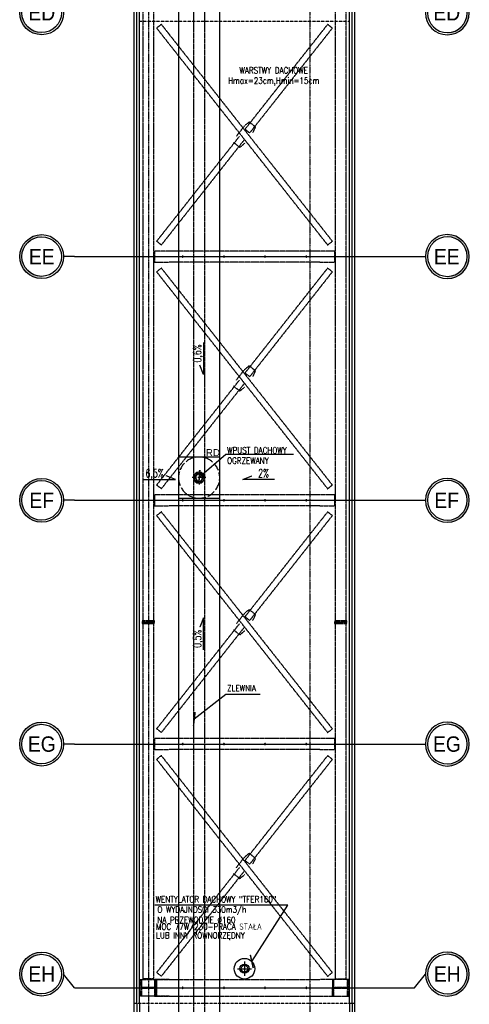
# Model space of a CAD drawing. Extents: x -7228 to 74941, y -112898 to 85621.
# Tile 8 of 256: x 51350 to 52005, y -104977 to -103543. Entities that reach past the tile are written whole.
import ezdxf
from ezdxf.enums import TextEntityAlignment as Align

# ---------------------------------------------------------------- set-up
doc = ezdxf.new("R2010")
doc.units = 0
for name, pattern in [('ACAD_ISO02W100', [15, 12, -3]), ('ACAD_ISO10W100', [18.5, 12, -3, 0.5, -3]), ('CENTER', [2, 1.25, -0.25, 0.25, -0.25]), ('DASHED', [0.75, 0.5, -0.25])]:
    doc.linetypes.add(name, pattern=pattern)
doc.layers.get('0').update_dxf_attribs({"color": 101, "linetype": 'CONTINUOUS'})
for name, color, linetype in [('Det-metal', 141, 'CONTINUOUS'), ('Ins-went', 141, 'CONTINUOUS'), ('Ins-wod', 4, 'CONTINUOUS'), ('Opis-spadki', 61, 'CONTINUOUS'), ('Os-osie', 14, 'CENTER'), ('Os-osie glowne', 1, 'CENTER'), ('Os-osie-opis', 16, 'CONTINUOUS'), ('Sc-systemowe', 150, 'CONTINUOUS'), ('Sch-opis', 51, 'CONTINUOUS'), ('W-idok', 8, 'CONTINUOUS')]:
    doc.layers.add(name, color=color, linetype=linetype)
doc.styles.add('dwg_opis duży', font='ARIAL.TTF', dxfattribs={"width": 0.9})
doc.styles.add('ROMANS', font='romans', dxfattribs={"width": 0.85})
doc.styles.add('TYTUL2', font='ARIAL.TTF')
doc.dimstyles.new('CHMIELNA', dxfattribs={"dimscale": 3.5, "dimtxt": 4, "dimasz": 1.5, "dimexe": 3, "dimexo": 0, "dimgap": 1, "dimtad": 1, "dimdec": 1, "dimrnd": 0.5, "dimzin": 12, "dimdsep": 46, "dimtxsty": 'ROMANS', "dimblk": 'DIMTICK', "dimcen": 0.09, "dimse1": 1, "dimse2": 1, "dimclrd": 143, "dimclrt": 53, "dimadec": 0, "dimazin": 0, "dimtfac": 1, "dimtdec": 1, "dimtix": 1, "dimtmove": 2, "dimatfit": 2, "dimldrblk": 'ARCHTICK', "dimfxl": 0, "dimtolj": 1, "dimtzin": 0, "dimarcsym": 0})

# ---------------------------------------------------------------- blocks, each defined once
blk = doc.blocks.new('DIMTICK')
for p, q in [((-1, 0), (1, 0)), ((0, 1), (0, -1))]:
    blk.add_line(p, q)
at = {"const_width": 0.141}
blk.add_lwpolyline([(0.71, 0.71), (-0.71, -0.71)], dxfattribs=at)
blk = doc.blocks.new('_kgjdskfgjkfh')
at = {"linetype": 'ACAD_ISO10W100'}
for p, q in [((10, 0), (-10, 0)), ((0, 10), (0, -10))]:
    blk.add_line(p, q, dxfattribs=at)
at = {"linetype": 'Continuous', "ltscale": 7}
for p, q in [((-8, 0), (-5, 0)), ((-7.6, 2.5), (-4.8, 1.5)), ((-6.5, 4.7), (-4, 2.9)), ((-4.7, 6.5), (-2.9, 4)), ((-2.5, 7.6), (-1.5, 4.8)), ((0, 8), (0, 5)), ((2.5, 7.6), (1.5, 4.8)), ((4.7, 6.5), (2.9, 4)), ((6.5, 4.7), (4, 2.9)), ((7.6, 2.5), (4.8, 1.5)), ((8, 0), (5, 0)), ((-7.6, -2.5), (-4.8, -1.5)), ((-6.5, -4.7), (-4, -2.9)), ((-4.7, -6.5), (-2.9, -4)), ((-2.5, -7.6), (-1.5, -4.8)), ((0, -8), (0, -5)), ((2.5, -7.6), (1.5, -4.8)), ((4.7, -6.5), (2.9, -4)), ((6.5, -4.7), (4, -2.9)), ((7.6, -2.5), (4.8, -1.5))]:
    blk.add_line(p, q, dxfattribs=at)
at = {"linetype": 'ACAD_ISO02W100'}
blk.add_circle((0, 0), 30, dxfattribs=at)
at = {"linetype": 'Continuous', "ltscale": 7}
for radius in [8, 5]:
    blk.add_circle((0, 0), radius, dxfattribs=at)
blk = doc.blocks.new('_opis_osi')
blk.add_hatch(color=256).paths.add_polyline_path([(32, -32), (28.8, -32, -1), (-28.8, -32), (-32, -32, 1)])
for radius in [32, 28.8]:
    blk.add_circle((0, -32), radius)
at = {"style": 'dwg_opis duży', "width": 0.9}
blk.add_attdef('AXNAMEV', text='', height=22.4, rotation=90, dxfattribs=at).set_placement((0, -32), align=Align.MIDDLE_CENTER)
blk = doc.blocks.new('SPADKI')
at = {"ltscale": 25}
blk.add_lwpolyline([(0, 0), (0, -70), (-8, -50), (-8, -50)], dxfattribs=at)
at = {"ltscale": 25, "style": 'ROMANS', "width": 0.7}
blk.add_attdef('SP%', text='', height=18, rotation=90, dxfattribs=at).set_placement((-4.9, -24), align=Align.CENTER)

msp = doc.modelspace()

# ---------------------------------------------------------------- linework, layer by layer
at = {"layer": 'Det-metal', "linetype": 'DASHED', "ltscale": 0.5}
for p, q in [((51529.547, -102647.1), (51529.547, -104418.1)), ((51545.547, -104418.1), (51545.547, -102647.1)), ((51809.547, -102647.1), (51809.547, -104418.1)), ((51825.547, -104418.1), (51825.547, -102647.1)), ((51556.469, -103549.412), (51549.489, -103554.918)), ((51549.489, -103554.917), (51567.547, -103577.813)), ((51567.547, -103563.458), (51556.469, -103549.412)), ((51798.626, -103549.412), (51787.547, -103563.458)), ((51787.547, -103577.813), (51805.606, -103554.918)), ((51805.606, -103554.918), (51798.713, -103549.481)), ((51787.547, -103842.387), (51567.547, -103563.458)), ((51787.547, -103563.458), (51678.167, -103702.137)), ((51567.547, -103577.813), (51787.547, -103856.742)), ((51685.147, -103707.643), (51787.547, -103577.813)), ((51677.233, -103697.58), (51665.299, -103712.711)), ((51684.377, -103691.752), (51677.233, -103697.58)), ((51685.147, -103707.643), (51678.167, -103702.137)), ((51693.799, -103699.184), (51684.377, -103691.752)), ((51689.796, -103707.489), (51693.799, -103699.184)), ((51669.948, -103712.557), (51567.547, -103842.387)), ((51567.547, -103856.742), (51676.928, -103718.063)), ((51661.296, -103721.016), (51670.718, -103728.448)), ((51670.718, -103728.448), (51677.862, -103722.62)), ((51567.547, -103842.387), (51549.489, -103865.282)), ((51805.606, -103865.282), (51787.547, -103842.387)), ((51556.469, -103870.788), (51567.547, -103856.742)), ((51787.547, -103856.742), (51798.626, -103870.788)), ((51556.469, -103870.788), (51549.489, -103865.282)), ((51798.626, -103870.788), (51805.606, -103865.282)), ((51567.547, -103879.6), (51546.547, -103879.6)), ((51546.547, -103879.6), (51546.547, -103895.6)), ((51787.547, -103879.6), (51567.547, -103879.6)), ((51586.768, -103887.422), (51586.747, -103887.6)), ((51586.747, -103887.6), (51586.768, -103887.778)), ((51586.827, -103887.253), (51586.768, -103887.422)), ((51586.768, -103887.778), (51586.827, -103887.947)), ((51586.922, -103887.101), (51586.827, -103887.253)), ((51586.827, -103887.947), (51586.922, -103888.099)), ((51587.049, -103886.974), (51586.922, -103887.101)), ((51586.922, -103888.099), (51587.049, -103888.225)), ((51587.2, -103886.879), (51587.049, -103886.974)), ((51587.049, -103888.225), (51587.2, -103888.321)), ((51587.369, -103886.82), (51587.2, -103886.879)), ((51587.2, -103888.321), (51587.369, -103888.38)), ((51587.547, -103886.8), (51587.369, -103886.82)), ((51587.369, -103888.38), (51587.547, -103888.4)), ((51587.725, -103886.82), (51587.547, -103886.8)), ((51587.547, -103888.4), (51587.725, -103888.38)), ((51587.895, -103886.879), (51587.725, -103886.82)), ((51587.725, -103888.38), (51587.895, -103888.321)), ((51588.046, -103886.974), (51587.895, -103886.879)), ((51587.895, -103888.321), (51588.046, -103888.225)), ((51588.173, -103887.101), (51588.046, -103886.974)), ((51588.046, -103888.225), (51588.173, -103888.099)), ((51588.268, -103887.253), (51588.173, -103887.101)), ((51588.173, -103888.099), (51588.268, -103887.947)), ((51588.327, -103887.422), (51588.268, -103887.253)), ((51588.268, -103887.947), (51588.327, -103887.778)), ((51588.347, -103887.6), (51588.327, -103887.422)), ((51588.327, -103887.778), (51588.347, -103887.6)), ((51646.768, -103887.422), (51646.747, -103887.6)), ((51646.747, -103887.6), (51646.768, -103887.778)), ((51646.827, -103887.253), (51646.768, -103887.422)), ((51646.768, -103887.778), (51646.827, -103887.947)), ((51646.922, -103887.101), (51646.827, -103887.253)), ((51646.827, -103887.947), (51646.922, -103888.099)), ((51647.049, -103886.974), (51646.922, -103887.101)), ((51646.922, -103888.099), (51647.049, -103888.225)), ((51647.2, -103886.879), (51647.049, -103886.974)), ((51647.049, -103888.225), (51647.2, -103888.321)), ((51647.369, -103886.82), (51647.2, -103886.879)), ((51647.2, -103888.321), (51647.369, -103888.38)), ((51647.547, -103886.8), (51647.369, -103886.82)), ((51647.369, -103888.38), (51647.547, -103888.4)), ((51647.725, -103886.82), (51647.547, -103886.8)), ((51647.547, -103888.4), (51647.725, -103888.38)), ((51647.895, -103886.879), (51647.725, -103886.82)), ((51647.725, -103888.38), (51647.895, -103888.321)), ((51648.046, -103886.974), (51647.895, -103886.879)), ((51647.895, -103888.321), (51648.046, -103888.225)), ((51648.173, -103887.101), (51648.046, -103886.974)), ((51648.046, -103888.225), (51648.173, -103888.099)), ((51648.268, -103887.253), (51648.173, -103887.101)), ((51648.173, -103888.099), (51648.268, -103887.947)), ((51648.327, -103887.422), (51648.268, -103887.253)), ((51648.268, -103887.947), (51648.327, -103887.778)), ((51648.347, -103887.6), (51648.327, -103887.422)), ((51648.327, -103887.778), (51648.347, -103887.6)), ((51706.768, -103887.422), (51706.747, -103887.6)), ((51706.747, -103887.6), (51706.768, -103887.778)), ((51706.827, -103887.253), (51706.768, -103887.422)), ((51706.768, -103887.778), (51706.827, -103887.947)), ((51706.922, -103887.101), (51706.827, -103887.253)), ((51706.827, -103887.947), (51706.922, -103888.099)), ((51707.049, -103886.974), (51706.922, -103887.101)), ((51706.922, -103888.099), (51707.049, -103888.225)), ((51707.2, -103886.879), (51707.049, -103886.974)), ((51707.049, -103888.225), (51707.2, -103888.321)), ((51707.369, -103886.82), (51707.2, -103886.879)), ((51707.2, -103888.321), (51707.369, -103888.38)), ((51707.547, -103886.8), (51707.369, -103886.82)), ((51707.369, -103888.38), (51707.547, -103888.4)), ((51707.725, -103886.82), (51707.547, -103886.8)), ((51707.547, -103888.4), (51707.725, -103888.38)), ((51707.895, -103886.879), (51707.725, -103886.82)), ((51707.725, -103888.38), (51707.895, -103888.321)), ((51708.046, -103886.974), (51707.895, -103886.879)), ((51707.895, -103888.321), (51708.046, -103888.225)), ((51708.173, -103887.101), (51708.046, -103886.974)), ((51708.046, -103888.225), (51708.173, -103888.099)), ((51708.268, -103887.253), (51708.173, -103887.101)), ((51708.173, -103888.099), (51708.268, -103887.947)), ((51708.327, -103887.422), (51708.268, -103887.253)), ((51708.268, -103887.947), (51708.327, -103887.778)), ((51708.347, -103887.6), (51708.327, -103887.422)), ((51708.327, -103887.778), (51708.347, -103887.6)), ((51766.768, -103887.422), (51766.747, -103887.6)), ((51766.747, -103887.6), (51766.768, -103887.778)), ((51766.827, -103887.253), (51766.768, -103887.422)), ((51766.768, -103887.778), (51766.827, -103887.947)), ((51766.922, -103887.101), (51766.827, -103887.253)), ((51766.827, -103887.947), (51766.922, -103888.099)), ((51767.049, -103886.974), (51766.922, -103887.101)), ((51766.922, -103888.099), (51767.049, -103888.225)), ((51767.2, -103886.879), (51767.049, -103886.974)), ((51767.049, -103888.225), (51767.2, -103888.321)), ((51767.369, -103886.82), (51767.2, -103886.879)), ((51767.2, -103888.321), (51767.369, -103888.38)), ((51767.547, -103886.8), (51767.369, -103886.82)), ((51767.369, -103888.38), (51767.547, -103888.4)), ((51767.725, -103886.82), (51767.547, -103886.8)), ((51767.547, -103888.4), (51767.725, -103888.38)), ((51767.895, -103886.879), (51767.725, -103886.82)), ((51767.725, -103888.38), (51767.895, -103888.321)), ((51768.046, -103886.974), (51767.895, -103886.879)), ((51767.895, -103888.321), (51768.046, -103888.225)), ((51768.173, -103887.101), (51768.046, -103886.974)), ((51768.046, -103888.225), (51768.173, -103888.099)), ((51768.268, -103887.253), (51768.173, -103887.101)), ((51768.173, -103888.099), (51768.268, -103887.947)), ((51768.327, -103887.422), (51768.268, -103887.253)), ((51768.268, -103887.947), (51768.327, -103887.778)), ((51768.347, -103887.6), (51768.327, -103887.422)), ((51768.327, -103887.778), (51768.347, -103887.6)), ((51808.547, -103879.6), (51787.547, -103879.6)), ((51808.547, -103879.6), (51808.547, -103895.6)), ((51546.547, -103895.6), (51567.547, -103895.6)), ((51556.469, -103904.412), (51549.489, -103909.917)), ((51567.547, -103918.458), (51556.469, -103904.412)), ((51787.547, -103895.6), (51567.547, -103895.6)), ((51787.547, -103895.6), (51808.547, -103895.6)), ((51798.626, -103904.412), (51787.547, -103918.458)), ((51805.606, -103909.917), (51798.713, -103904.481)), ((51549.489, -103909.917), (51567.547, -103932.813)), ((51787.547, -104197.386), (51567.547, -103918.458)), ((51787.547, -103918.458), (51678.167, -104057.137)), ((51787.547, -103932.813), (51805.606, -103909.917)), ((51567.547, -103932.813), (51787.547, -104211.742)), ((51685.147, -104062.643), (51787.547, -103932.813)), ((51684.377, -104046.752), (51677.233, -104052.58)), ((51693.799, -104054.184), (51684.377, -104046.752)), ((51677.233, -104052.58), (51665.299, -104067.711)), ((51685.147, -104062.643), (51678.167, -104057.137)), ((51689.796, -104062.489), (51693.799, -104054.184)), ((51669.948, -104067.557), (51567.547, -104197.386)), ((51567.547, -104211.742), (51676.928, -104073.063)), ((51661.296, -104076.016), (51670.718, -104083.448)), ((51670.718, -104083.448), (51677.862, -104077.62)), ((51567.547, -104197.386), (51549.489, -104220.282)), ((51805.606, -104220.282), (51787.547, -104197.386)), ((51556.469, -104225.788), (51549.489, -104220.282)), ((51556.469, -104225.788), (51567.547, -104211.742)), ((51787.547, -104211.742), (51798.626, -104225.788)), ((51798.626, -104225.788), (51805.606, -104220.282)), ((51567.547, -104234.6), (51546.547, -104234.6)), ((51546.547, -104234.6), (51546.547, -104250.6)), ((51787.547, -104234.6), (51567.547, -104234.6)), ((51808.547, -104234.6), (51787.547, -104234.6)), ((51808.547, -104234.6), (51808.547, -104250.6)), ((51586.768, -104242.422), (51586.747, -104242.6)), ((51586.747, -104242.6), (51586.768, -104242.778)), ((51586.827, -104242.253), (51586.768, -104242.422)), ((51586.768, -104242.778), (51586.827, -104242.947)), ((51586.922, -104242.101), (51586.827, -104242.253)), ((51586.827, -104242.947), (51586.922, -104243.099)), ((51587.049, -104241.974), (51586.922, -104242.101)), ((51586.922, -104243.099), (51587.049, -104243.225)), ((51587.2, -104241.879), (51587.049, -104241.974)), ((51587.049, -104243.225), (51587.2, -104243.321)), ((51587.369, -104241.82), (51587.2, -104241.879)), ((51587.2, -104243.321), (51587.369, -104243.38)), ((51587.547, -104241.8), (51587.369, -104241.82)), ((51587.369, -104243.38), (51587.547, -104243.4)), ((51587.725, -104241.82), (51587.547, -104241.8)), ((51587.547, -104243.4), (51587.725, -104243.38)), ((51587.895, -104241.879), (51587.725, -104241.82)), ((51587.725, -104243.38), (51587.895, -104243.321)), ((51588.046, -104241.974), (51587.895, -104241.879)), ((51587.895, -104243.321), (51588.046, -104243.225)), ((51588.173, -104242.101), (51588.046, -104241.974)), ((51588.046, -104243.225), (51588.173, -104243.099)), ((51588.268, -104242.253), (51588.173, -104242.101)), ((51588.173, -104243.099), (51588.268, -104242.947)), ((51588.327, -104242.422), (51588.268, -104242.253)), ((51588.268, -104242.947), (51588.327, -104242.778)), ((51588.347, -104242.6), (51588.327, -104242.422)), ((51588.327, -104242.778), (51588.347, -104242.6)), ((51646.768, -104242.422), (51646.747, -104242.6)), ((51646.747, -104242.6), (51646.768, -104242.778)), ((51646.827, -104242.253), (51646.768, -104242.422)), ((51646.768, -104242.778), (51646.827, -104242.947)), ((51646.922, -104242.101), (51646.827, -104242.253)), ((51646.827, -104242.947), (51646.922, -104243.099)), ((51647.049, -104241.974), (51646.922, -104242.101)), ((51646.922, -104243.099), (51647.049, -104243.225)), ((51647.2, -104241.879), (51647.049, -104241.974)), ((51647.049, -104243.225), (51647.2, -104243.321)), ((51647.369, -104241.82), (51647.2, -104241.879)), ((51647.2, -104243.321), (51647.369, -104243.38)), ((51647.547, -104241.8), (51647.369, -104241.82)), ((51647.369, -104243.38), (51647.547, -104243.4)), ((51647.725, -104241.82), (51647.547, -104241.8)), ((51647.547, -104243.4), (51647.725, -104243.38)), ((51647.895, -104241.879), (51647.725, -104241.82)), ((51647.725, -104243.38), (51647.895, -104243.321)), ((51648.046, -104241.974), (51647.895, -104241.879)), ((51647.895, -104243.321), (51648.046, -104243.225)), ((51648.173, -104242.101), (51648.046, -104241.974)), ((51648.046, -104243.225), (51648.173, -104243.099)), ((51648.268, -104242.253), (51648.173, -104242.101)), ((51648.173, -104243.099), (51648.268, -104242.947)), ((51648.327, -104242.422), (51648.268, -104242.253)), ((51648.268, -104242.947), (51648.327, -104242.778)), ((51648.347, -104242.6), (51648.327, -104242.422)), ((51648.327, -104242.778), (51648.347, -104242.6)), ((51706.768, -104242.422), (51706.747, -104242.6)), ((51706.747, -104242.6), (51706.768, -104242.778)), ((51706.827, -104242.253), (51706.768, -104242.422)), ((51706.768, -104242.778), (51706.827, -104242.947)), ((51706.922, -104242.101), (51706.827, -104242.253)), ((51706.827, -104242.947), (51706.922, -104243.099)), ((51707.049, -104241.974), (51706.922, -104242.101)), ((51706.922, -104243.099), (51707.049, -104243.225)), ((51707.2, -104241.879), (51707.049, -104241.974)), ((51707.049, -104243.225), (51707.2, -104243.321)), ((51707.369, -104241.82), (51707.2, -104241.879)), ((51707.2, -104243.321), (51707.369, -104243.38)), ((51707.547, -104241.8), (51707.369, -104241.82)), ((51707.369, -104243.38), (51707.547, -104243.4)), ((51707.725, -104241.82), (51707.547, -104241.8)), ((51707.547, -104243.4), (51707.725, -104243.38)), ((51707.895, -104241.879), (51707.725, -104241.82)), ((51707.725, -104243.38), (51707.895, -104243.321)), ((51708.046, -104241.974), (51707.895, -104241.879)), ((51707.895, -104243.321), (51708.046, -104243.225)), ((51708.173, -104242.101), (51708.046, -104241.974)), ((51708.046, -104243.225), (51708.173, -104243.099)), ((51708.268, -104242.253), (51708.173, -104242.101)), ((51708.173, -104243.099), (51708.268, -104242.947)), ((51708.327, -104242.422), (51708.268, -104242.253)), ((51708.268, -104242.947), (51708.327, -104242.778)), ((51708.347, -104242.6), (51708.327, -104242.422)), ((51708.327, -104242.778), (51708.347, -104242.6)), ((51766.768, -104242.422), (51766.747, -104242.6)), ((51766.747, -104242.6), (51766.768, -104242.778)), ((51766.827, -104242.253), (51766.768, -104242.422)), ((51766.768, -104242.778), (51766.827, -104242.947)), ((51766.922, -104242.101), (51766.827, -104242.253)), ((51766.827, -104242.947), (51766.922, -104243.099)), ((51767.049, -104241.974), (51766.922, -104242.101)), ((51766.922, -104243.099), (51767.049, -104243.225)), ((51767.2, -104241.879), (51767.049, -104241.974)), ((51767.049, -104243.225), (51767.2, -104243.321)), ((51767.369, -104241.82), (51767.2, -104241.879)), ((51767.2, -104243.321), (51767.369, -104243.38)), ((51767.547, -104241.8), (51767.369, -104241.82)), ((51767.369, -104243.38), (51767.547, -104243.4)), ((51767.725, -104241.82), (51767.547, -104241.8)), ((51767.547, -104243.4), (51767.725, -104243.38)), ((51767.895, -104241.879), (51767.725, -104241.82)), ((51767.725, -104243.38), (51767.895, -104243.321)), ((51768.046, -104241.974), (51767.895, -104241.879)), ((51767.895, -104243.321), (51768.046, -104243.225)), ((51768.173, -104242.101), (51768.046, -104241.974)), ((51768.046, -104243.225), (51768.173, -104243.099)), ((51768.268, -104242.253), (51768.173, -104242.101)), ((51768.173, -104243.099), (51768.268, -104242.947)), ((51768.327, -104242.422), (51768.268, -104242.253)), ((51768.268, -104242.947), (51768.327, -104242.778)), ((51768.347, -104242.6), (51768.327, -104242.422)), ((51768.327, -104242.778), (51768.347, -104242.6)), ((51546.547, -104250.6), (51567.547, -104250.6)), ((51556.469, -104259.412), (51549.489, -104264.918)), ((51567.547, -104273.458), (51556.469, -104259.412)), ((51787.547, -104250.6), (51567.547, -104250.6)), ((51787.547, -104250.6), (51808.547, -104250.6)), ((51798.626, -104259.412), (51787.547, -104273.458)), ((51805.606, -104264.918), (51798.713, -104259.481)), ((51549.489, -104264.917), (51567.547, -104287.813)), ((51787.547, -104552.387), (51567.547, -104273.458)), ((51787.547, -104273.458), (51678.167, -104412.137)), ((51787.547, -104287.813), (51805.606, -104264.918)), ((51567.547, -104287.813), (51787.547, -104566.742)), ((51685.147, -104417.643), (51787.547, -104287.813)), ((51684.377, -104401.752), (51677.233, -104407.58)), ((51693.799, -104409.184), (51684.377, -104401.752)), ((51528.547, -104418.1), (51528.547, -104420.1)), ((51546.547, -104418.1), (51528.547, -104418.1)), ((51528.547, -104420.1), (51546.547, -104420.1)), ((51528.547, -104420.1), (51528.547, -104422.1)), ((51546.547, -104420.1), (51528.547, -104420.1)), ((51546.547, -104420.1), (51546.547, -104418.1)), ((51546.547, -104422.1), (51546.547, -104420.1)), ((51677.233, -104407.58), (51665.299, -104422.711)), ((51685.147, -104417.643), (51678.167, -104412.137)), ((51689.796, -104417.489), (51693.799, -104409.184)), ((51826.547, -104418.1), (51808.547, -104418.1)), ((51808.547, -104418.1), (51808.547, -104420.1)), ((51808.547, -104420.1), (51826.547, -104420.1)), ((51808.547, -104420.1), (51808.547, -104422.1)), ((51826.547, -104420.1), (51808.547, -104420.1)), ((51826.547, -104420.1), (51826.547, -104418.1)), ((51826.547, -104422.1), (51826.547, -104420.1)), ((51528.547, -104422.1), (51546.547, -104422.1)), ((51529.547, -104422.1), (51529.547, -104939.6)), ((51545.547, -104939.6), (51545.547, -104422.1)), ((51669.948, -104422.557), (51567.547, -104552.387)), ((51567.547, -104566.742), (51676.928, -104428.063)), ((51661.296, -104431.016), (51670.718, -104438.448)), ((51670.718, -104438.448), (51677.862, -104432.62)), ((51808.547, -104422.1), (51826.547, -104422.1)), ((51809.547, -104422.1), (51809.547, -104939.6)), ((51825.547, -104939.6), (51825.547, -104422.1)), ((51567.547, -104552.387), (51549.489, -104575.282)), ((51805.606, -104575.282), (51787.547, -104552.387)), ((51556.469, -104580.788), (51549.489, -104575.282)), ((51556.469, -104580.788), (51567.547, -104566.742)), ((51787.547, -104566.742), (51798.626, -104580.788)), ((51798.626, -104580.788), (51805.606, -104575.282)), ((51567.547, -104589.6), (51546.547, -104589.6)), ((51546.547, -104589.6), (51546.547, -104605.6)), ((51787.547, -104589.6), (51567.547, -104589.6)), ((51808.547, -104589.6), (51787.547, -104589.6)), ((51808.547, -104589.6), (51808.547, -104605.6)), ((51546.547, -104605.6), (51567.547, -104605.6)), ((51787.547, -104605.6), (51567.547, -104605.6)), ((51586.768, -104597.422), (51586.747, -104597.6)), ((51586.747, -104597.6), (51586.768, -104597.778)), ((51586.827, -104597.253), (51586.768, -104597.422)), ((51586.768, -104597.778), (51586.827, -104597.947)), ((51586.922, -104597.101), (51586.827, -104597.253)), ((51586.827, -104597.947), (51586.922, -104598.099)), ((51587.049, -104596.975), (51586.922, -104597.101)), ((51586.922, -104598.099), (51587.049, -104598.225)), ((51587.2, -104596.879), (51587.049, -104596.975)), ((51587.049, -104598.225), (51587.2, -104598.321)), ((51587.369, -104596.82), (51587.2, -104596.879)), ((51587.2, -104598.321), (51587.369, -104598.38)), ((51587.547, -104596.8), (51587.369, -104596.82)), ((51587.369, -104598.38), (51587.547, -104598.4)), ((51587.725, -104596.82), (51587.547, -104596.8)), ((51587.547, -104598.4), (51587.725, -104598.38)), ((51587.895, -104596.879), (51587.725, -104596.82)), ((51587.725, -104598.38), (51587.895, -104598.321)), ((51588.046, -104596.975), (51587.895, -104596.879)), ((51587.895, -104598.321), (51588.046, -104598.225)), ((51588.173, -104597.101), (51588.046, -104596.975)), ((51588.046, -104598.225), (51588.173, -104598.099)), ((51588.268, -104597.253), (51588.173, -104597.101)), ((51588.173, -104598.099), (51588.268, -104597.947)), ((51588.327, -104597.422), (51588.268, -104597.253)), ((51588.268, -104597.947), (51588.327, -104597.778)), ((51588.347, -104597.6), (51588.327, -104597.422)), ((51588.327, -104597.778), (51588.347, -104597.6)), ((51646.768, -104597.422), (51646.747, -104597.6)), ((51646.747, -104597.6), (51646.768, -104597.778)), ((51646.827, -104597.253), (51646.768, -104597.422)), ((51646.768, -104597.778), (51646.827, -104597.947)), ((51646.922, -104597.101), (51646.827, -104597.253)), ((51646.827, -104597.947), (51646.922, -104598.099)), ((51647.049, -104596.975), (51646.922, -104597.101)), ((51646.922, -104598.099), (51647.049, -104598.225)), ((51647.2, -104596.879), (51647.049, -104596.975)), ((51647.049, -104598.225), (51647.2, -104598.321)), ((51647.369, -104596.82), (51647.2, -104596.879)), ((51647.2, -104598.321), (51647.369, -104598.38)), ((51647.547, -104596.8), (51647.369, -104596.82)), ((51647.369, -104598.38), (51647.547, -104598.4)), ((51647.725, -104596.82), (51647.547, -104596.8)), ((51647.547, -104598.4), (51647.725, -104598.38)), ((51647.895, -104596.879), (51647.725, -104596.82)), ((51647.725, -104598.38), (51647.895, -104598.321)), ((51648.046, -104596.975), (51647.895, -104596.879)), ((51647.895, -104598.321), (51648.046, -104598.225)), ((51648.173, -104597.101), (51648.046, -104596.975)), ((51648.046, -104598.225), (51648.173, -104598.099)), ((51648.268, -104597.253), (51648.173, -104597.101)), ((51648.173, -104598.099), (51648.268, -104597.947)), ((51648.327, -104597.422), (51648.268, -104597.253)), ((51648.268, -104597.947), (51648.327, -104597.778)), ((51648.347, -104597.6), (51648.327, -104597.422)), ((51648.327, -104597.778), (51648.347, -104597.6)), ((51706.768, -104597.422), (51706.747, -104597.6)), ((51706.747, -104597.6), (51706.768, -104597.778)), ((51706.827, -104597.253), (51706.768, -104597.422)), ((51706.768, -104597.778), (51706.827, -104597.947)), ((51706.922, -104597.101), (51706.827, -104597.253)), ((51706.827, -104597.947), (51706.922, -104598.099)), ((51707.049, -104596.975), (51706.922, -104597.101)), ((51706.922, -104598.099), (51707.049, -104598.225)), ((51707.2, -104596.879), (51707.049, -104596.975)), ((51707.049, -104598.225), (51707.2, -104598.321)), ((51707.369, -104596.82), (51707.2, -104596.879)), ((51707.2, -104598.321), (51707.369, -104598.38)), ((51707.547, -104596.8), (51707.369, -104596.82)), ((51707.369, -104598.38), (51707.547, -104598.4)), ((51707.725, -104596.82), (51707.547, -104596.8)), ((51707.547, -104598.4), (51707.725, -104598.38)), ((51707.895, -104596.879), (51707.725, -104596.82)), ((51707.725, -104598.38), (51707.895, -104598.321)), ((51708.046, -104596.975), (51707.895, -104596.879)), ((51707.895, -104598.321), (51708.046, -104598.225)), ((51708.173, -104597.101), (51708.046, -104596.975)), ((51708.046, -104598.225), (51708.173, -104598.099)), ((51708.268, -104597.253), (51708.173, -104597.101)), ((51708.173, -104598.099), (51708.268, -104597.947)), ((51708.327, -104597.422), (51708.268, -104597.253)), ((51708.268, -104597.947), (51708.327, -104597.778)), ((51708.347, -104597.6), (51708.327, -104597.422)), ((51708.327, -104597.778), (51708.347, -104597.6)), ((51766.768, -104597.422), (51766.747, -104597.6)), ((51766.747, -104597.6), (51766.768, -104597.778)), ((51766.827, -104597.253), (51766.768, -104597.422)), ((51766.768, -104597.778), (51766.827, -104597.947)), ((51766.922, -104597.101), (51766.827, -104597.253)), ((51766.827, -104597.947), (51766.922, -104598.099)), ((51767.049, -104596.975), (51766.922, -104597.101)), ((51766.922, -104598.099), (51767.049, -104598.225)), ((51767.2, -104596.879), (51767.049, -104596.975)), ((51767.049, -104598.225), (51767.2, -104598.321)), ((51767.369, -104596.82), (51767.2, -104596.879)), ((51767.2, -104598.321), (51767.369, -104598.38)), ((51767.547, -104596.8), (51767.369, -104596.82)), ((51767.369, -104598.38), (51767.547, -104598.4)), ((51767.725, -104596.82), (51767.547, -104596.8)), ((51767.547, -104598.4), (51767.725, -104598.38)), ((51767.895, -104596.879), (51767.725, -104596.82)), ((51767.725, -104598.38), (51767.895, -104598.321)), ((51768.046, -104596.975), (51767.895, -104596.879)), ((51767.895, -104598.321), (51768.046, -104598.225)), ((51768.173, -104597.101), (51768.046, -104596.975)), ((51768.046, -104598.225), (51768.173, -104598.099)), ((51768.268, -104597.253), (51768.173, -104597.101)), ((51768.173, -104598.099), (51768.268, -104597.947)), ((51768.327, -104597.422), (51768.268, -104597.253)), ((51768.268, -104597.947), (51768.327, -104597.778)), ((51768.347, -104597.6), (51768.327, -104597.422)), ((51768.327, -104597.778), (51768.347, -104597.6)), ((51787.547, -104605.6), (51808.547, -104605.6)), ((51556.469, -104614.412), (51549.489, -104619.917)), ((51549.489, -104619.917), (51567.547, -104642.813)), ((51567.547, -104628.458), (51556.469, -104614.412)), ((51798.626, -104614.412), (51787.547, -104628.458)), ((51787.547, -104642.813), (51805.606, -104619.918)), ((51805.606, -104619.918), (51798.713, -104614.481)), ((51787.547, -104907.387), (51567.547, -104628.458)), ((51787.547, -104628.458), (51678.167, -104767.137)), ((51567.547, -104642.813), (51787.547, -104921.742)), ((51685.147, -104772.643), (51787.547, -104642.813)), ((51677.233, -104762.58), (51665.299, -104777.711)), ((51684.377, -104756.752), (51677.233, -104762.58)), ((51693.799, -104764.184), (51684.377, -104756.752)), ((51689.796, -104772.489), (51693.799, -104764.184)), ((51669.948, -104777.557), (51567.547, -104907.387)), ((51685.147, -104772.643), (51678.167, -104767.137)), ((51567.547, -104921.742), (51676.928, -104783.063)), ((51661.296, -104786.016), (51670.718, -104793.448)), ((51670.718, -104793.448), (51677.862, -104787.62)), ((51567.547, -104907.387), (51549.489, -104930.282)), ((51805.606, -104930.282), (51787.547, -104907.387)), ((51556.469, -104935.788), (51567.547, -104921.742)), ((51787.547, -104921.742), (51798.626, -104935.788)), ((51556.469, -104935.788), (51549.489, -104930.282)), ((51798.626, -104935.788), (51805.606, -104930.282)), ((51525.547, -104940.6), (51527.247, -104940.6)), ((51525.547, -104964.6), (51525.547, -104940.6)), ((51527.247, -104940.6), (51547.847, -104940.6)), ((51527.247, -104950), (51527.247, -104940.6)), ((51527.247, -104940.6), (51527.247, -104952.1)), ((51527.247, -104952.1), (51547.847, -104952.1)), ((51529.347, -104952.1), (51527.247, -104952.1)), ((51545.747, -104952.1), (51529.347, -104952.1)), ((51545.547, -104939.6), (51529.547, -104939.6)), ((51537.947, -104952.1), (51538.747, -104952.1)), ((51547.847, -104952.1), (51545.747, -104952.1)), ((51567.547, -104940.6), (51546.547, -104940.6)), ((51546.547, -104940.6), (51546.547, -104964.6)), ((51547.847, -104940.6), (51547.847, -104950)), ((51547.847, -104940.6), (51549.547, -104940.6)), ((51547.847, -104952.1), (51547.847, -104940.6)), ((51549.547, -104940.6), (51549.547, -104952.1)), ((51549.547, -104940.6), (51567.547, -104940.6)), ((51549.547, -104940.6), (51549.547, -104964.6)), ((51549.547, -104952.1), (51549.547, -104953.1)), ((51567.547, -104940.6), (51787.547, -104940.6)), ((51586.768, -104952.422), (51586.747, -104952.6)), ((51586.827, -104952.253), (51586.768, -104952.422)), ((51586.922, -104952.101), (51586.827, -104952.253)), ((51587.049, -104951.974), (51586.922, -104952.101)), ((51587.2, -104951.879), (51587.049, -104951.974)), ((51587.369, -104951.82), (51587.2, -104951.879)), ((51587.547, -104951.8), (51587.369, -104951.82)), ((51587.725, -104951.82), (51587.547, -104951.8)), ((51587.895, -104951.879), (51587.725, -104951.82)), ((51588.046, -104951.974), (51587.895, -104951.879)), ((51588.173, -104952.101), (51588.046, -104951.974)), ((51588.268, -104952.253), (51588.173, -104952.101)), ((51588.327, -104952.422), (51588.268, -104952.253)), ((51588.347, -104952.6), (51588.327, -104952.422)), ((51646.768, -104952.422), (51646.747, -104952.6)), ((51646.827, -104952.253), (51646.768, -104952.422)), ((51646.922, -104952.101), (51646.827, -104952.253)), ((51647.049, -104951.974), (51646.922, -104952.101)), ((51647.2, -104951.879), (51647.049, -104951.974)), ((51647.369, -104951.82), (51647.2, -104951.879)), ((51647.547, -104951.8), (51647.369, -104951.82)), ((51647.725, -104951.82), (51647.547, -104951.8)), ((51647.895, -104951.879), (51647.725, -104951.82)), ((51648.046, -104951.974), (51647.895, -104951.879)), ((51648.173, -104952.101), (51648.046, -104951.974)), ((51648.268, -104952.253), (51648.173, -104952.101)), ((51648.327, -104952.422), (51648.268, -104952.253)), ((51648.347, -104952.6), (51648.327, -104952.422)), ((51706.768, -104952.422), (51706.747, -104952.6)), ((51706.827, -104952.253), (51706.768, -104952.422)), ((51706.922, -104952.101), (51706.827, -104952.253)), ((51707.049, -104951.974), (51706.922, -104952.101)), ((51707.2, -104951.879), (51707.049, -104951.974)), ((51707.369, -104951.82), (51707.2, -104951.879)), ((51707.547, -104951.8), (51707.369, -104951.82)), ((51707.725, -104951.82), (51707.547, -104951.8)), ((51707.895, -104951.879), (51707.725, -104951.82)), ((51708.046, -104951.974), (51707.895, -104951.879)), ((51708.173, -104952.101), (51708.046, -104951.974)), ((51708.268, -104952.253), (51708.173, -104952.101)), ((51708.327, -104952.422), (51708.268, -104952.253)), ((51708.347, -104952.6), (51708.327, -104952.422)), ((51766.768, -104952.422), (51766.747, -104952.6)), ((51766.827, -104952.253), (51766.768, -104952.422)), ((51766.922, -104952.101), (51766.827, -104952.253)), ((51767.049, -104951.974), (51766.922, -104952.101)), ((51767.2, -104951.879), (51767.049, -104951.974)), ((51767.369, -104951.82), (51767.2, -104951.879)), ((51767.547, -104951.8), (51767.369, -104951.82)), ((51767.725, -104951.82), (51767.547, -104951.8)), ((51767.895, -104951.879), (51767.725, -104951.82)), ((51768.046, -104951.974), (51767.895, -104951.879)), ((51768.173, -104952.101), (51768.046, -104951.974)), ((51768.268, -104952.253), (51768.173, -104952.101)), ((51768.327, -104952.422), (51768.268, -104952.253)), ((51768.347, -104952.6), (51768.327, -104952.422)), ((51805.547, -104940.6), (51787.547, -104940.6)), ((51805.547, -104940.6), (51805.547, -104952.1)), ((51807.247, -104940.6), (51805.547, -104940.6)), ((51805.547, -104940.6), (51805.547, -104964.6)), ((51805.547, -104952.1), (51805.547, -104953.1)), ((51807.247, -104940.6), (51807.247, -104950)), ((51827.847, -104940.6), (51807.247, -104940.6)), ((51807.247, -104952.1), (51807.247, -104940.6)), ((51827.847, -104952.1), (51807.247, -104952.1)), ((51807.247, -104952.1), (51809.347, -104952.1)), ((51809.347, -104952.1), (51825.747, -104952.1)), ((51809.547, -104939.6), (51825.547, -104939.6)), ((51817.147, -104952.1), (51816.347, -104952.1)), ((51825.747, -104952.1), (51827.847, -104952.1)), ((51827.847, -104950), (51827.847, -104940.6)), ((51827.847, -104940.6), (51827.847, -104952.1)), ((51829.547, -104940.6), (51827.847, -104940.6)), ((51829.547, -104964.6), (51829.547, -104940.6)), ((51527.247, -104964.6), (51525.547, -104964.6)), ((51527.247, -104953.1), (51527.247, -104964.6)), ((51547.847, -104953.1), (51527.247, -104953.1)), ((51527.247, -104953.1), (51529.347, -104953.1)), ((51527.247, -104964.6), (51527.247, -104955.2)), ((51547.847, -104964.6), (51527.247, -104964.6)), ((51529.347, -104953.1), (51545.747, -104953.1)), ((51545.747, -104953.1), (51547.847, -104953.1)), ((51546.547, -104964.6), (51567.547, -104964.6)), ((51547.847, -104964.6), (51547.847, -104953.1)), ((51547.847, -104955.2), (51547.847, -104964.6)), ((51549.547, -104964.6), (51547.847, -104964.6)), ((51549.547, -104964.6), (51549.547, -104953.1)), ((51567.547, -104964.6), (51549.547, -104964.6)), ((51567.547, -104964.6), (51787.547, -104964.6)), ((51586.747, -104952.6), (51586.768, -104952.778)), ((51586.768, -104952.778), (51586.827, -104952.947)), ((51586.827, -104952.947), (51586.922, -104953.099)), ((51586.922, -104953.099), (51587.049, -104953.225)), ((51587.049, -104953.225), (51587.2, -104953.321)), ((51587.2, -104953.321), (51587.369, -104953.38)), ((51587.369, -104953.38), (51587.547, -104953.4)), ((51587.547, -104953.4), (51587.725, -104953.38)), ((51587.725, -104953.38), (51587.895, -104953.321)), ((51587.895, -104953.321), (51588.046, -104953.225)), ((51588.046, -104953.225), (51588.173, -104953.099)), ((51588.173, -104953.099), (51588.268, -104952.947)), ((51588.268, -104952.947), (51588.327, -104952.778)), ((51588.327, -104952.778), (51588.347, -104952.6)), ((51646.747, -104952.6), (51646.768, -104952.778)), ((51646.768, -104952.778), (51646.827, -104952.947)), ((51646.827, -104952.947), (51646.922, -104953.099)), ((51646.922, -104953.099), (51647.049, -104953.225)), ((51647.049, -104953.225), (51647.2, -104953.321)), ((51647.2, -104953.321), (51647.369, -104953.38)), ((51647.369, -104953.38), (51647.547, -104953.4)), ((51647.547, -104953.4), (51647.725, -104953.38)), ((51647.725, -104953.38), (51647.895, -104953.321)), ((51647.895, -104953.321), (51648.046, -104953.225)), ((51648.046, -104953.225), (51648.173, -104953.099)), ((51648.173, -104953.099), (51648.268, -104952.947)), ((51648.268, -104952.947), (51648.327, -104952.778)), ((51648.327, -104952.778), (51648.347, -104952.6)), ((51706.747, -104952.6), (51706.768, -104952.778)), ((51706.768, -104952.778), (51706.827, -104952.947)), ((51706.827, -104952.947), (51706.922, -104953.099)), ((51706.922, -104953.099), (51707.049, -104953.225)), ((51707.049, -104953.225), (51707.2, -104953.321)), ((51707.2, -104953.321), (51707.369, -104953.38)), ((51707.369, -104953.38), (51707.547, -104953.4)), ((51707.547, -104953.4), (51707.725, -104953.38)), ((51707.725, -104953.38), (51707.895, -104953.321)), ((51707.895, -104953.321), (51708.046, -104953.225)), ((51708.046, -104953.225), (51708.173, -104953.099)), ((51708.173, -104953.099), (51708.268, -104952.947)), ((51708.268, -104952.947), (51708.327, -104952.778)), ((51708.327, -104952.778), (51708.347, -104952.6)), ((51766.747, -104952.6), (51766.768, -104952.778)), ((51766.768, -104952.778), (51766.827, -104952.947)), ((51766.827, -104952.947), (51766.922, -104953.099)), ((51766.922, -104953.099), (51767.049, -104953.225)), ((51767.049, -104953.225), (51767.2, -104953.321)), ((51767.2, -104953.321), (51767.369, -104953.38)), ((51767.369, -104953.38), (51767.547, -104953.4)), ((51767.547, -104953.4), (51767.725, -104953.38)), ((51767.725, -104953.38), (51767.895, -104953.321)), ((51767.895, -104953.321), (51768.046, -104953.225)), ((51768.046, -104953.225), (51768.173, -104953.099)), ((51768.173, -104953.099), (51768.268, -104952.947)), ((51768.268, -104952.947), (51768.327, -104952.778)), ((51768.327, -104952.778), (51768.347, -104952.6)), ((51787.547, -104964.6), (51805.547, -104964.6)), ((51805.547, -104964.6), (51805.547, -104953.1)), ((51805.547, -104964.6), (51807.247, -104964.6)), ((51807.247, -104953.1), (51827.847, -104953.1)), ((51807.247, -104964.6), (51807.247, -104953.1)), ((51809.347, -104953.1), (51807.247, -104953.1)), ((51807.247, -104955.2), (51807.247, -104964.6)), ((51807.247, -104964.6), (51827.847, -104964.6)), ((51825.747, -104953.1), (51809.347, -104953.1)), ((51827.847, -104953.1), (51825.747, -104953.1)), ((51827.847, -104953.1), (51827.847, -104964.6)), ((51827.847, -104964.6), (51827.847, -104955.2)), ((51827.847, -104964.6), (51829.547, -104964.6))]:
    msp.add_line(p, q, dxfattribs=at)
at = {"layer": 'Ins-went'}
for p, q in [((51677.547, -104914.392), (51677.547, -104935.177)), ((51677.547, -104914.392), (51677.547, -104935.177)), ((51667.155, -104924.785), (51687.94, -104924.785)), ((51667.155, -104924.785), (51687.94, -104924.785))]:
    msp.add_line(p, q, dxfattribs=at)
for radius in [15, 6.6, 5]:
    msp.add_circle((51677.547, -104924.785), radius, dxfattribs=at)
at = {"layer": 'Ins-wod'}
for points in [[(51516.547, -107848.1), (51516.547, -102109.117)], [(51838.547, -107848.1), (51838.547, -102109.117)]]:
    msp.add_lwpolyline(points, dxfattribs=at)
at = {"layer": 'Ins-wod', "linetype": 'DASHED', "ltscale": 0.5}
for points in [[(51603.406, -102879.785), (51603.406, -107986.1)], [(51619.406, -102879.785), (51619.406, -107970.1)]]:
    msp.add_lwpolyline(points, dxfattribs=at)
at = {"layer": 'Os-osie', "ltscale": 0.5}
for p, q in [((51429.982, -103887.6), (51925.113, -103887.6)), ((51429.982, -104242.6), (51925.113, -104242.6)), ((51429.982, -104597.6), (51925.113, -104597.6)), ((51429.982, -104952.6), (51925.113, -104952.6))]:
    msp.add_line(p, q, dxfattribs=at)
at = {"layer": 'Os-osie glowne'}
for points in [[(51537.547, -101606.785), (51537.547, -109210.991)], [(51772.547, -101606.785), (51772.547, -107955.314)]]:
    msp.add_lwpolyline(points, dxfattribs=at)
at = {"layer": 'Os-osie-opis'}
for points in [[(51429.982, -103887.6), (51413.982, -103887.6)], [(51925.113, -103887.6), (51941.113, -103887.6)], [(51429.982, -104242.6), (51413.982, -104242.6)], [(51925.113, -104242.6), (51941.113, -104242.6)], [(51429.982, -104597.6), (51413.982, -104597.6)], [(51925.113, -104597.6), (51941.113, -104597.6)], [(51429.982, -104952.6), (51413.982, -104932.6)], [(51925.113, -104952.6), (51941.113, -104932.6)]]:
    msp.add_lwpolyline(points, dxfattribs=at)
at = {"layer": 'Sc-systemowe'}
for points in [[(51516.547, -104976.1), (51516.547, -102100.6)], [(51520.547, -104976.1), (51520.547, -102100.6)], [(51524.547, -104976.1), (51524.547, -102100.6)], [(51830.547, -104976.1), (51830.547, -102100.6)], [(51834.547, -104976.1), (51834.547, -102100.6)], [(51838.547, -104976.1), (51838.547, -102100.6)], [(51520.547, -104975.227), (51520.547, -107848.1)], [(51524.547, -104975.227), (51524.547, -107848.1)], [(51830.547, -104975.227), (51830.547, -107848.1)], [(51834.547, -104975.227), (51834.547, -107848.1)]]:
    msp.add_lwpolyline(points, dxfattribs=at)
at = {"layer": 'W-idok'}
for points in [[(51581.406, -102909.785), (51581.406, -104179.526)], [(51641.406, -104179.526), (51641.406, -102909.785)], [(51581.406, -104239.526), (51581.406, -105720.043)], [(51641.406, -105720.043), (51641.406, -104239.526)]]:
    msp.add_lwpolyline(points, dxfattribs=at)
at = {"layer": 'W-idok', "linetype": 'DASHED', "ltscale": 0.7}
msp.add_lwpolyline([(51524.547, -103544.655), (51830.547, -103544.655)], dxfattribs=at)
at = {"layer": 'W-idok'}
msp.add_lwpolyline([(51581.406, -104239.526), (51641.406, -104239.526), (51641.406, -104179.526), (51581.406, -104179.526)], close=True, dxfattribs=at)
at = {"layer": 'W-idok', "linetype": 'DASHED', "ltscale": 0.6}
msp.add_lwpolyline([(51516.547, -104975.1), (51838.547, -104975.1)], dxfattribs=at)

# ---------------------------------------------------------------- block references
at = {"layer": 'Ins-wod', "xscale": -1, "rotation": 270}
msp.add_blockref('_kgjdskfgjkfh', (51611.406, -104209.526), dxfattribs=at)
at = {"layer": 'Opis-spadki', "xscale": 0.6604040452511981, "yscale": 0.6604040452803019, "zscale": 0.6604040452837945}
msp.add_blockref('SPADKI', (51617.816, -104012.932), dxfattribs=at).add_auto_attribs({'SP%': '0,6%'})
at = {"layer": 'Opis-spadki'}
ref = msp.add_blockref('SPADKI', (51530.619, -104212.366), dxfattribs=dict(at, xscale=-0.6604040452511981, yscale=0.6604040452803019, zscale=0.6604040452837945, rotation=90))
ref.add_attrib('SP%', '6,5%', dxfattribs={"layer": '0', "ltscale": 25, "height": 11.8873, "style": 'ROMANS', "width": 0.7}).set_placement((51546.5, -104209.132), align=Align.CENTER)
at = {"layer": 'Opis-spadki', "xscale": 0.6604040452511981, "yscale": 0.6604040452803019, "zscale": 0.6604040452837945, "rotation": 270}
msp.add_blockref('SPADKI', (51721.119, -104212.366), dxfattribs=at).add_auto_attribs({'SP%': '2%'})
at = {"layer": 'Opis-spadki'}
ref = msp.add_blockref('SPADKI', (51617.816, -104460.152), dxfattribs=dict(at, xscale=-0.6604040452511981, yscale=0.6604040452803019, zscale=0.6604040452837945, rotation=180))
ref.add_attrib('SP%', '0,5%', dxfattribs={"layer": '0', "ltscale": 25, "height": 11.8873, "rotation": 90, "style": 'ROMANS', "width": 0.7}).set_placement((51614.583, -104444.271), align=Align.CENTER)
at = {"layer": 'Os-osie-opis'}
ref = msp.add_blockref('_opis_osi', (51413.982, -103532.6), dxfattribs=dict(at, rotation=270))
ref.add_attrib('AXNAMEV', 'ED', dxfattribs={"layer": '0', "height": 22.4, "style": 'dwg_opis duży', "width": 0.9}).set_placement((51382.147, -103532.6), align=Align.MIDDLE_CENTER)
ref = msp.add_blockref('_opis_osi', (51941.113, -103532.6), dxfattribs=dict(at, xscale=-1, rotation=90))
ref.add_attrib('AXNAMEV', 'ED', dxfattribs={"layer": '0', "height": 22.4, "style": 'dwg_opis duży', "width": 0.9}).set_placement((51972.219, -103532.6), align=Align.MIDDLE_CENTER)
ref = msp.add_blockref('_opis_osi', (51413.982, -103887.6), dxfattribs=dict(at, rotation=270))
ref.add_attrib('AXNAMEV', 'EE', dxfattribs={"layer": '0', "height": 22.4, "style": 'dwg_opis duży', "width": 0.9}).set_placement((51382.147, -103887.6), align=Align.MIDDLE_CENTER)
ref = msp.add_blockref('_opis_osi', (51941.113, -103887.6), dxfattribs=dict(at, xscale=-1, rotation=90))
ref.add_attrib('AXNAMEV', 'EE', dxfattribs={"layer": '0', "height": 22.4, "style": 'dwg_opis duży', "width": 0.9}).set_placement((51972.232, -103887.6), align=Align.MIDDLE_CENTER)
ref = msp.add_blockref('_opis_osi', (51413.982, -104242.6), dxfattribs=dict(at, rotation=270))
ref.add_attrib('AXNAMEV', 'EF', dxfattribs={"layer": '0', "height": 22.4, "style": 'dwg_opis duży', "width": 0.9}).set_placement((51382.147, -104242.6), align=Align.MIDDLE_CENTER)
ref = msp.add_blockref('_opis_osi', (51941.113, -104242.6), dxfattribs=dict(at, xscale=-1, rotation=90))
ref.add_attrib('AXNAMEV', 'EF', dxfattribs={"layer": '0', "height": 22.4, "style": 'dwg_opis duży', "width": 0.9}).set_placement((51972.012, -104242.6), align=Align.MIDDLE_CENTER)
ref = msp.add_blockref('_opis_osi', (51413.982, -104597.6), dxfattribs=dict(at, rotation=270))
ref.add_attrib('AXNAMEV', 'EG', dxfattribs={"layer": '0', "height": 22.4, "style": 'dwg_opis duży', "width": 0.9}).set_placement((51382.147, -104597.6), align=Align.MIDDLE_CENTER)
ref = msp.add_blockref('_opis_osi', (51941.113, -104597.6), dxfattribs=dict(at, xscale=-1, rotation=90))
ref.add_attrib('AXNAMEV', 'EG', dxfattribs={"layer": '0', "height": 22.4, "style": 'dwg_opis duży', "width": 0.9}).set_placement((51972.48, -104597.6), align=Align.MIDDLE_CENTER)
ref = msp.add_blockref('_opis_osi', (51413.982, -104932.6), dxfattribs=dict(at, rotation=270))
ref.add_attrib('AXNAMEV', 'EH', dxfattribs={"layer": '0', "height": 22.4, "style": 'dwg_opis duży', "width": 0.9}).set_placement((51382.147, -104932.6), align=Align.MIDDLE_CENTER)
ref = msp.add_blockref('_opis_osi', (51941.113, -104932.6), dxfattribs=dict(at, xscale=-1, rotation=90))
ref.add_attrib('AXNAMEV', 'EH', dxfattribs={"layer": '0', "height": 22.4, "style": 'dwg_opis duży', "width": 0.9}).set_placement((51972.989, -104932.6), align=Align.MIDDLE_CENTER)

# ---------------------------------------------------------------- texts
at = {"layer": 'Ins-wod', "insert": (51621.173, -104167.977), "char_height": 10.2123, "width": 1336.21749, "attachment_point": 1, "style": 'TYTUL2'}
msp.add_mtext('RD', dxfattribs=at)
at = {"layer": 'Sch-opis', "char_height": 9, "width": 203.76147, "style": 'ROMANS'}
for s, insert, attachment_point in [('\\pxqc;WARSTWY DACHOWE\\PHmax=23cm,Hmin=15cm', (51821.947, -103611.874), 3), ('WPUST DACHOWY\\POGRZEWANY', (51652.237, -104165.252), 1), ('ZLEWNIA', (51652.213, -104511.756), 1), ('WENTYLATOR DACHOWY "TFER160"', (51548.032, -104819.095), 1), ('O WYDAJNOŚCI 330m3/h ', (51550.644, -104834.081), 1), ('NA PRZEWODZIE %%C160', (51550.644, -104849.261), 1), ('MOC 77W/230-PRACA STAŁA', (51548.744, -104858.929), 1), ('LUB INNY RÓWNORZĘDNY', (51548.744, -104871.796), 1)]:
    msp.add_mtext(s, dxfattribs=dict(at, insert=insert, attachment_point=attachment_point))

# ---------------------------------------------------------------- leaders
at = {"layer": 'Sch-opis'}
for points in [[(51611.761, -104208.434), (51650.23, -104175.509), (51748.928, -104175.509)], [(51604.4, -104560.84), (51650.206, -104524.823), (51700.49, -104524.823)], [(51688.154, -104914.178), (51740.859, -104832.163), (51547.082, -104832.163)]]:
    msp.add_leader(points, dimstyle='CHMIELNA', override={"dimasz": 4, "dimgap": 1, "dimtad": 0}, dxfattribs=at)

doc.saveas('drawing.dxf')
